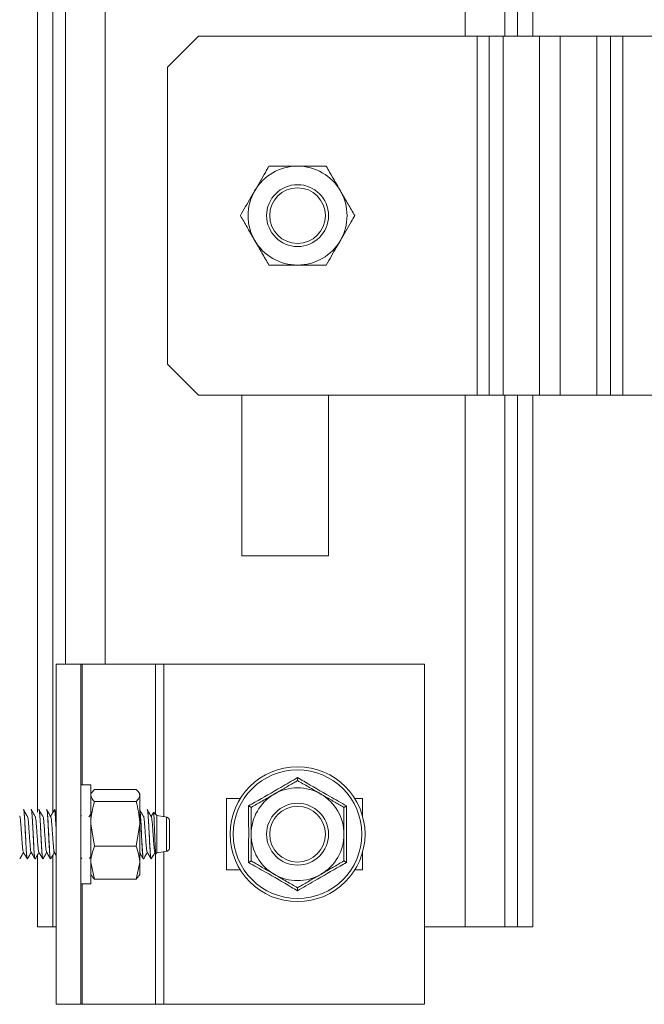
# Model space of a CAD drawing. Header units: millimetres. Extents: x -480 to 1549, y -2911 to -293.
# Tile 69 of 106: x 788 to 889, y -1381 to -1221. Entities that reach past the tile are written whole.
import ezdxf

# ---------------------------------------------------------------- set-up
doc = ezdxf.new("R2010")
doc.units = ezdxf.units.MM

msp = doc.modelspace()

# ---------------------------------------------------------------- linework, layer by layer
at = {"color": 7, "linetype": 'Continuous', "lineweight": 15}
for p, q in [((790.84, -468.1), (790.84, -1349.54)), ((870.84, -782.1), (870.84, -1224.1)), ((816.84, -1224.1), (811.84, -1229.1)), ((861.84, -1224.1), (816.84, -1224.1)), ((861.84, -1282.1), (861.84, -1224.1)), ((863.81, -1224.1), (861.84, -1224.1)), ((863.81, -1282.1), (863.81, -1224.1)), ((866.04, -1224.1), (863.81, -1224.1)), ((866.04, -1282.1), (866.04, -1224.1)), ((866.04, -1224.1), (871.95, -1224.1)), ((871.95, -1224.1), (871.95, -1282.1)), ((871.95, -1224.1), (875.27, -1224.1)), ((875.27, -1224.1), (875.27, -1282.1)), ((875.27, -1224.1), (881.18, -1224.1)), ((881.18, -1224.1), (881.18, -1282.1)), ((881.18, -1224.1), (883.4, -1224.1)), ((883.4, -1224.1), (883.4, -1282.1)), ((885.37, -1224.1), (883.4, -1224.1)), ((885.37, -1282.1), (885.37, -1224.1)), ((973.7, -1224.1), (885.37, -1224.1)), ((811.84, -1229.1), (811.84, -1277.1)), ((811.84, -1277.1), (816.84, -1282.1)), ((816.84, -1282.1), (861.84, -1282.1)), ((823.84, -1282.1), (823.84, -1308.1)), ((837.84, -1308.1), (837.84, -1282.1)), ((861.84, -1282.1), (863.81, -1282.1)), ((863.81, -1282.1), (866.04, -1282.1)), ((871.95, -1282.1), (866.04, -1282.1)), ((870.84, -1282.1), (870.84, -1368.1)), ((875.27, -1282.1), (871.95, -1282.1)), ((881.18, -1282.1), (875.27, -1282.1)), ((883.4, -1282.1), (881.18, -1282.1)), ((883.4, -1282.1), (885.37, -1282.1)), ((885.37, -1282.1), (973.7, -1282.1)), ((823.84, -1308.1), (837.84, -1308.1)), ((793.84, -1380.6), (793.84, -1325.6)), ((793.84, -1325.6), (797.84, -1325.6)), ((797.84, -1380.6), (797.84, -1325.6)), ((798.04, -1325.6), (797.84, -1325.6)), ((798.04, -1325.6), (809.91, -1325.6)), ((811.21, -1325.6), (809.91, -1325.6)), ((853.34, -1325.6), (811.21, -1325.6)), ((853.34, -1380.6), (853.34, -1325.6)), ((799.44, -1345.1), (797.84, -1345.1)), ((799.44, -1345.1), (799.44, -1357.28)), ((799.58, -1346.37), (799.44, -1346.6)), ((799.62, -1346.37), (800.02, -1345.85)), ((800.02, -1345.85), (806.76, -1345.85)), ((807.34, -1346.6), (807.21, -1346.37)), ((800.02, -1347.8), (806.76, -1347.8)), ((807.34, -1346.82), (807.34, -1346.6)), ((807.34, -1346.82), (807.34, -1351.42)), ((821.34, -1347.35), (821.34, -1358.85)), ((823.58, -1347.35), (821.34, -1347.35)), ((843.34, -1347.35), (842.1, -1347.35)), ((843.34, -1350.17), (843.34, -1347.35)), ((788.57, -1349.1), (788.56, -1349.1)), ((789.82, -1349.1), (789.81, -1349.1)), ((791.07, -1349.1), (791.06, -1349.1)), ((792.32, -1349.1), (792.31, -1349.1)), ((793.84, -1349.62), (793.55, -1349.12)), ((793.57, -1349.1), (793.56, -1349.1)), ((808.57, -1349.1), (808.56, -1349.1)), ((809.54, -1349.55), (809.52, -1349.7)), ((810.13, -1350.1), (809.58, -1349.55)), ((797.92, -1350.18), (797.84, -1350.05)), ((811.8, -1350.35), (810.13, -1350.1)), ((810.13, -1356.1), (810.13, -1350.1)), ((812.13, -1350.84), (812.13, -1355.34)), ((800.02, -1355.05), (799.44, -1351.42)), ((806.76, -1355.05), (807.34, -1351.42)), ((807.34, -1351.42), (807.34, -1357.7)), ((793.54, -1356), (793.84, -1356.52)), ((800.02, -1355.05), (806.76, -1355.05)), ((809.79, -1356), (809.92, -1356.23)), ((809.97, -1356.26), (810.13, -1356.1)), ((810.13, -1356.1), (811.81, -1355.85)), ((843.34, -1358.85), (843.34, -1356.02)), ((789.18, -1357.1), (789.19, -1357.1)), ((790.43, -1357.1), (790.44, -1357.1)), ((790.84, -1356.42), (790.84, -1368.1)), ((791.68, -1357.1), (791.69, -1357.1)), ((792.93, -1357.1), (792.94, -1357.1)), ((797.84, -1356.95), (797.92, -1357.08)), ((797.96, -1357.09), (798, -1357.02)), ((799.23, -1357.04), (799.44, -1356.68)), ((799.44, -1357.28), (799.44, -1361.1)), ((800.02, -1360.35), (799.44, -1357.7)), ((806.76, -1360.35), (807.34, -1357.7)), ((807.34, -1357.7), (807.34, -1359.6)), ((807.93, -1357.1), (807.94, -1357.1)), ((809.13, -1356.96), (809.13, -1356.9)), ((809.15, -1357.03), (809.13, -1356.96)), ((809.16, -1357.06), (809.29, -1356.94)), ((821.34, -1358.85), (823.58, -1358.85)), ((842.1, -1358.85), (843.34, -1358.85)), ((799.44, -1359.6), (799.58, -1359.83)), ((800.02, -1360.35), (806.76, -1360.35)), ((807.21, -1359.83), (807.34, -1359.6)), ((797.84, -1361.1), (799.44, -1361.1)), ((790.84, -1368.1), (793.3, -1368.1)), ((793.3, -1368.1), (793.84, -1368.1)), ((853.34, -1368.1), (859.93, -1368.1)), ((859.93, -1368.1), (866.33, -1368.1)), ((866.33, -1368.1), (868.38, -1368.1)), ((868.38, -1368.1), (870.84, -1368.1)), ((793.84, -1380.6), (797.84, -1380.6)), ((797.84, -1380.6), (798.04, -1380.6)), ((809.91, -1380.6), (798.04, -1380.6)), ((809.91, -1380.6), (811.21, -1380.6)), ((811.21, -1380.6), (853.34, -1380.6))]:
    msp.add_line(p, q, dxfattribs=at)
at = {"color": 8, "linetype": 'Continuous', "lineweight": 15}
for p, q in [((793.3, -468.1), (793.3, -1349.6)), ((795.35, -468.1), (795.35, -1325.6)), ((801.75, -578.1), (801.75, -1325.6)), ((859.93, -782.1), (859.93, -1224.1)), ((866.33, -782.1), (866.33, -1224.1)), ((868.38, -782.1), (868.38, -1224.1)), ((859.93, -1282.1), (859.93, -1368.1)), ((866.33, -1282.1), (866.33, -1368.1)), ((868.38, -1282.1), (868.38, -1368.1)), ((798.04, -1345.1), (798.04, -1325.6)), ((809.91, -1325.6), (809.91, -1349.88)), ((811.21, -1350.26), (811.21, -1325.6)), ((811.21, -1380.6), (811.21, -1355.94)), ((793.3, -1356.49), (793.3, -1368.1)), ((809.91, -1356.25), (809.91, -1380.6)), ((798.04, -1380.6), (798.04, -1361.1))]:
    msp.add_line(p, q, dxfattribs=at)
at = {"color": 7, "linetype": 'Continuous', "lineweight": 15, "flags": 128}
msp.add_lwpolyline([(807.31, -1349.13), (807.33, -1349.13), (807.36, -1349.22), (807.4, -1349.5), (807.46, -1350.2), (807.47, -1350.4), (807.48, -1350.51), (807.48, -1350.53), (807.48, -1350.54), (807.48, -1350.54), (807.48, -1350.54), (807.48, -1350.54), (807.48, -1350.54), (807.48, -1350.54), (807.48, -1350.54), (807.48, -1350.54), (807.48, -1350.54), (807.48, -1350.54), (807.48, -1350.56), (807.5, -1350.85), (807.58, -1352.22), (807.63, -1353.33), (807.68, -1354.23), (807.75, -1355.51), (807.8, -1356.21), (807.82, -1356.48), (807.86, -1356.83), (807.92, -1357.09), (807.93, -1357.09)], dxfattribs=at)
at = {"color": 7, "linetype": 'Continuous', "lineweight": 15}
for centre, radius in [((832.84, -1253.1), 5), ((832.84, -1253.1), 4.5), ((832.84, -1353.1), 10.9), ((832.84, -1353.1), 10.39), ((832.84, -1353.1), 5), ((832.84, -1353.1), 4.5)]:
    msp.add_circle(centre, radius, dxfattribs=at)
for centre, radius, start, end in [((832.84, -1253.1), 8, 90, 150), ((832.84, -1253.1), 8, 30, 90), ((832.84, -1253.1), 8, 150, 210), ((832.84, -1253.1), 8, 330, 30), ((832.84, -1253.1), 8, 210, 270), ((832.84, -1253.1), 8, 270, 330), ((832.84, -1353.1), 7.5, 60, 120), ((832.84, -1353.1), 7.5, 120, 180), ((832.84, -1353.1), 7.5, 0, 60), ((811.63, -1350.84), 0.5, 360, 86.6452), ((832.84, -1353.1), 7.5, 180, 240), ((832.84, -1353.1), 7.5, 300, 0), ((811.63, -1355.36), 0.5, 274.1562, 0.02), ((832.84, -1353.1), 7.5, 240, 300)]:
    msp.add_arc(centre, radius, start, end, dxfattribs=at)
for points, knots in [([(828.22, -1245.1), (828.03, -1245.43), (827.28, -1246.74), (826.49, -1248.09), (825.91, -1249.1)], [0, 0, 0, 0, 0.257559, 1, 1, 1, 1]), ([(828.22, -1245.1), (828.97, -1245.1), (830.49, -1245.1), (832.05, -1245.1), (832.84, -1245.1)], [0, 0, 0, 0, 0.495458, 1, 1, 1, 1]), ([(832.84, -1245.1), (832.95, -1245.1), (833.78, -1245.1), (835.34, -1245.1), (836.75, -1245.1), (837.46, -1245.1)], [0, 0, 0, 0, 0.070087, 0.530783, 1, 1, 1, 1]), ([(837.46, -1245.1), (837.84, -1245.75), (838.59, -1247.06), (839.38, -1248.41), (839.77, -1249.1)], [0, 0, 0, 0, 0.495462, 1, 1, 1, 1]), ([(825.91, -1249.1), (825.7, -1249.46), (824.92, -1250.82), (824.16, -1252.13), (823.6, -1253.1)], [0, 0, 0, 0, 0.268633, 1, 1, 1, 1]), ([(839.77, -1249.1), (839.82, -1249.19), (840.24, -1249.91), (841.02, -1251.26), (841.72, -1252.48), (842.08, -1253.1)], [0, 0, 0, 0, 0.070086, 0.530786, 1, 1, 1, 1]), ([(825.91, -1257.1), (825.86, -1257), (825.44, -1256.29), (824.66, -1254.93), (823.96, -1253.71), (823.6, -1253.1)], [0, 0, 0, 0, 0.070086, 0.530775, 1, 1, 1, 1]), ([(842.08, -1253.1), (841.89, -1253.43), (841.13, -1254.74), (840.35, -1256.09), (839.77, -1257.1)], [0, 0, 0, 0, 0.257548, 1, 1, 1, 1]), ([(828.22, -1261.1), (827.85, -1260.45), (827.09, -1259.14), (826.31, -1257.78), (825.91, -1257.1)], [0, 0, 0, 0, 0.495462, 1, 1, 1, 1]), ([(839.77, -1257.1), (839.56, -1257.46), (838.78, -1258.82), (838.02, -1260.13), (837.46, -1261.1)], [0, 0, 0, 0, 0.268633, 1, 1, 1, 1]), ([(832.84, -1261.1), (832.73, -1261.1), (831.9, -1261.1), (830.34, -1261.1), (828.93, -1261.1), (828.22, -1261.1)], [0, 0, 0, 0, 0.070085, 0.530782, 1, 1, 1, 1]), ([(837.46, -1261.1), (836.71, -1261.1), (835.2, -1261.1), (833.63, -1261.1), (832.84, -1261.1)], [0, 0, 0, 0, 0.495457, 1, 1, 1, 1]), ([(824.92, -1348.52), (825.26, -1348.33), (826.98, -1347.36), (829.67, -1345.82), (831.94, -1344.48), (832.84, -1343.95)], [0, 0, 0, 0, 0.130524, 0.655232, 1, 1, 1, 1]), ([(829.09, -1346.6), (829.62, -1346.3), (830.69, -1345.68), (831.93, -1344.97), (832.64, -1344.56), (832.84, -1344.44)], [0, 0, 0, 0, 0.406294, 0.827273, 1, 1, 1, 1]), ([(832.84, -1344.44), (832.84, -1344.43), (832.84, -1344.42), (832.84, -1344.31), (832.84, -1344.16), (832.84, -1344.02), (832.84, -1343.95), (832.84, -1343.95)], [0, 0, 0, 0, 0.2361237, 0.4712583, 0.732221, 0.9938759, 1, 1, 1, 1]), ([(832.84, -1343.95), (833.18, -1344.15), (834.88, -1345.16), (837.56, -1346.71), (839.85, -1348.01), (840.76, -1348.52)], [0, 0, 0, 0, 0.130524, 0.655234, 1, 1, 1, 1]), ([(832.84, -1344.44), (833.42, -1344.77), (834.61, -1345.46), (835.91, -1346.21), (836.57, -1346.59), (836.59, -1346.6)], [0, 0, 0, 0, 0.48434, 0.986321, 1, 1, 1, 1]), ([(807.34, -1346.82), (807.33, -1346.73), (807.3, -1346.4), (806.99, -1346.08), (806.76, -1345.85)], [0, 0, 0, 0, 0.268634, 1, 1, 1, 1]), ([(800.02, -1347.8), (799.93, -1347.72), (799.59, -1347.4), (799.51, -1347.07), (799.44, -1346.82)], [0, 0, 0, 0, 0.25755, 1, 1, 1, 1]), ([(799.44, -1351.42), (799.44, -1351.34), (799.45, -1350.11), (799.75, -1348.91), (800.02, -1347.8)], [0, 0, 0, 0, 0.07022, 1, 1, 1, 1]), ([(806.76, -1347.8), (806.85, -1347.72), (807.19, -1347.4), (807.28, -1347.07), (807.34, -1346.82)], [0, 0, 0, 0, 0.2575506, 1, 1, 1, 1]), ([(807.34, -1351.42), (807.34, -1351.34), (807.33, -1350.11), (807.04, -1348.91), (806.76, -1347.8)], [0, 0, 0, 0, 0.07022, 1, 1, 1, 1]), ([(825.34, -1348.77), (825.92, -1348.43), (827.11, -1347.75), (828.41, -1347), (829.07, -1346.61), (829.09, -1346.6)], [0, 0, 0, 0, 0.484343, 0.986327, 1, 1, 1, 1]), ([(836.59, -1346.6), (837.12, -1346.91), (838.19, -1347.52), (839.43, -1348.24), (840.14, -1348.65), (840.34, -1348.77)], [0, 0, 0, 0, 0.406289, 0.827272, 1, 1, 1, 1]), ([(789.17, -1350.18), (789.07, -1350.01), (788.86, -1349.65), (788.65, -1349.3), (788.55, -1349.12)], [0, 0, 0, 0, 0.499906, 1, 1, 1, 1]), ([(788.56, -1349.13), (788.57, -1349.13), (788.6, -1349.13), (788.66, -1349.51), (788.71, -1350.19), (788.77, -1351.13), (788.83, -1352.23), (788.89, -1353.4), (788.94, -1354.55), (789, -1355.58), (789.06, -1356.4), (789.12, -1356.91), (789.16, -1357.14), (789.18, -1357.08), (789.18, -1357.08)], [0, 0, 0, 0, 0.058926, 0.153688, 0.246031, 0.338108, 0.431321, 0.524845, 0.616173, 0.708952, 0.803609, 0.894239, 0.986817, 1, 1, 1, 1]), ([(789.21, -1357.06), (789.21, -1357.08), (789.18, -1357.15), (789.15, -1357.01), (789.08, -1356.55), (789.01, -1355.57), (788.94, -1354.33), (788.89, -1353.31), (788.84, -1352.29), (788.77, -1350.99), (788.69, -1349.71), (788.61, -1348.99), (788.57, -1349.15), (788.57, -1349.17)], [0, 0, 0, 0, 0.019639, 0.098715, 0.179366, 0.336613, 0.417237, 0.496996, 0.575797, 0.656379, 0.81371, 0.972954, 1, 1, 1, 1]), ([(790.42, -1350.18), (790.32, -1350.01), (790.11, -1349.65), (789.9, -1349.3), (789.8, -1349.12)], [0, 0, 0, 0, 0.499906, 1, 1, 1, 1]), ([(789.81, -1349.11), (789.81, -1349.11), (789.83, -1349.05), (789.87, -1349.26), (789.93, -1349.75), (789.98, -1350.42), (790.01, -1351.01), (790.05, -1351.66), (790.1, -1352.65), (790.16, -1353.87), (790.22, -1354.97), (790.27, -1355.87), (790.33, -1356.61), (790.38, -1357.05), (790.42, -1357.06), (790.43, -1357.07)], [0, 0, 0, 0, 0.0071, 0.097134, 0.191154, 0.292164, 0.320219, 0.363813, 0.470168, 0.559527, 0.653127, 0.745242, 0.821527, 0.936223, 1, 1, 1, 1]), ([(790.46, -1356.96), (790.45, -1357.01), (790.4, -1357.2), (790.31, -1356.41), (790.21, -1354.81), (790.11, -1352.72), (790.01, -1350.73), (789.93, -1349.58), (789.86, -1349.14), (789.83, -1349.13), (789.82, -1349.12)], [0, 0, 0, 0, 0.064624, 0.224219, 0.381963, 0.540022, 0.699538, 0.85714, 0.937854, 1, 1, 1, 1]), ([(791.67, -1350.18), (791.57, -1350.01), (791.36, -1349.65), (791.15, -1349.3), (791.05, -1349.12)], [0, 0, 0, 0, 0.4999025, 1, 1, 1, 1]), ([(791.06, -1349.14), (791.07, -1349.13), (791.09, -1349.1), (791.14, -1349.41), (791.2, -1350.01), (791.25, -1350.89), (791.32, -1351.97), (791.37, -1352.99), (791.4, -1353.67), (791.44, -1354.45), (791.49, -1355.35), (791.55, -1356.26), (791.61, -1356.84), (791.65, -1357.1), (791.68, -1357.07), (791.68, -1357.07)], [0, 0, 0, 0, 0.041085, 0.136931, 0.227099, 0.306298, 0.419363, 0.504198, 0.549576, 0.58376, 0.693586, 0.781743, 0.877307, 0.967788, 1, 1, 1, 1]), ([(791.71, -1356.98), (791.69, -1357.01), (791.65, -1357.08), (791.59, -1356.58), (791.54, -1355.96), (791.49, -1355.14), (791.42, -1353.89), (791.35, -1352.46), (791.28, -1351.19), (791.23, -1350.35), (791.18, -1349.7), (791.13, -1349.18), (791.09, -1349.2), (791.07, -1349.22)], [0, 0, 0, 0, 0.108658, 0.189169, 0.268282, 0.347365, 0.427877, 0.584807, 0.665305, 0.74477, 0.823533, 0.903999, 1, 1, 1, 1]), ([(792.92, -1350.18), (792.82, -1350.01), (792.61, -1349.65), (792.4, -1349.3), (792.3, -1349.12)], [0, 0, 0, 0, 0.499904, 1, 1, 1, 1]), ([(792.31, -1349.12), (792.32, -1349.13), (792.36, -1349.16), (792.42, -1349.61), (792.47, -1350.38), (792.53, -1351.3), (792.59, -1352.35), (792.64, -1353.49), (792.7, -1354.67), (792.76, -1355.66), (792.81, -1356.47), (792.88, -1357), (792.92, -1357.06), (792.93, -1357.09)], [0, 0, 0, 0, 0.070286, 0.175161, 0.266595, 0.355902, 0.439276, 0.529056, 0.623594, 0.726303, 0.801944, 0.911606, 1, 1, 1, 1]), ([(792.94, -1357.03), (792.92, -1356.99), (792.85, -1356.9), (792.77, -1355.64), (792.67, -1353.97), (792.59, -1352.2), (792.5, -1350.53), (792.41, -1349.29), (792.35, -1349.21), (792.32, -1349.17)], [0, 0, 0, 0, 0.134769, 0.294931, 0.433042, 0.5688, 0.706894, 0.867086, 1, 1, 1, 1]), ([(793.5, -1349.27), (793.4, -1349.45), (793.19, -1349.79), (792.98, -1350.14), (792.88, -1350.31)], [0, 0, 0, 0, 0.500072, 1, 1, 1, 1]), ([(793.56, -1349.13), (793.56, -1349.12), (793.59, -1349.07), (793.63, -1349.32), (793.69, -1349.86), (793.74, -1350.7), (793.8, -1351.62), (793.83, -1352.26), (793.84, -1352.51)], [0, 0, 0, 0, 0.0462186, 0.2539387, 0.4559229, 0.6555494, 0.8684237, 1, 1, 1, 1]), ([(793.84, -1352.34), (793.82, -1351.9), (793.76, -1350.79), (793.68, -1349.62), (793.61, -1349.04), (793.57, -1349.14), (793.57, -1349.16)], [0, 0, 0, 0, 0.244363, 0.610517, 0.926431, 1, 1, 1, 1]), ([(799.62, -1349.49), (799.56, -1349.59), (799.4, -1349.86), (799.23, -1350.14), (799.13, -1350.31)], [0, 0, 0, 0, 0.370427, 1, 1, 1, 1]), ([(807.92, -1350.18), (807.82, -1350.01), (807.62, -1349.66), (807.41, -1349.32), (807.32, -1349.15)], [0, 0, 0, 0, 0.516355, 1, 1, 1, 1]), ([(807.96, -1356.99), (807.95, -1357.03), (807.9, -1357.18), (807.82, -1356.44), (807.72, -1354.94), (807.63, -1353.12), (807.55, -1351.39), (807.46, -1349.95), (807.39, -1349.13), (807.35, -1349.19), (807.34, -1349.2)], [0, 0, 0, 0, 0.065365, 0.229473, 0.391594, 0.530451, 0.669181, 0.807269, 0.971185, 1, 1, 1, 1]), ([(809.17, -1350.18), (809.07, -1350.01), (808.86, -1349.65), (808.65, -1349.3), (808.55, -1349.12)], [0, 0, 0, 0, 0.499906, 1, 1, 1, 1]), ([(808.56, -1349.1), (808.57, -1349.13), (808.61, -1349.18), (808.67, -1349.66), (808.73, -1350.44), (808.79, -1351.44), (808.84, -1352.54), (808.9, -1353.74), (808.96, -1354.88), (809.02, -1355.84), (809.07, -1356.57), (809.11, -1356.82), (809.13, -1356.96)], [0, 0, 0, 0, 0.086967, 0.198508, 0.29826, 0.397525, 0.503532, 0.594508, 0.708437, 0.809044, 0.897418, 1, 1, 1, 1]), ([(809.13, -1356.9), (809.12, -1356.8), (809.07, -1356.5), (809.01, -1355.51), (808.92, -1353.91), (808.83, -1352.04), (808.73, -1350.31), (808.64, -1349.22), (808.59, -1349.18), (808.57, -1349.16)], [0, 0, 0, 0, 0.070789, 0.221741, 0.37522, 0.526074, 0.705793, 0.884495, 1, 1, 1, 1]), ([(809.5, -1349.69), (809.48, -1349.72), (809.36, -1349.93), (809.23, -1350.14), (809.13, -1350.31)], [0, 0, 0, 0, 0.167413, 1, 1, 1, 1]), ([(809.94, -1356.22), (809.94, -1356.22), (809.91, -1356.2), (809.88, -1355.78), (809.84, -1355.04), (809.79, -1354.05), (809.75, -1352.93), (809.71, -1351.8), (809.67, -1350.78), (809.63, -1350.02), (809.59, -1349.58), (809.57, -1349.58), (809.56, -1349.58)], [0, 0, 0, 0, 0.054238, 0.160052, 0.266279, 0.374113, 0.483621, 0.593524, 0.706302, 0.819016, 0.934325, 1, 1, 1, 1]), ([(824.92, -1357.67), (824.92, -1357.28), (824.94, -1355.3), (824.95, -1352.2), (824.93, -1349.57), (824.92, -1348.52)], [0, 0, 0, 0, 0.130526, 0.655237, 1, 1, 1, 1]), ([(825.34, -1348.77), (825.34, -1348.76), (825.32, -1348.76), (825.23, -1348.7), (825.1, -1348.63), (824.98, -1348.56), (824.92, -1348.52), (824.92, -1348.52)], [0, 0, 0, 0, 0.2361127, 0.4712471, 0.7322316, 0.9938606, 1, 1, 1, 1]), ([(825.34, -1348.77), (825.34, -1349.13), (825.34, -1350.51), (825.34, -1352), (825.34, -1353.1)], [0, 0, 0, 0, 0.266137, 1, 1, 1, 1]), ([(840.76, -1348.52), (840.76, -1348.52), (840.7, -1348.56), (840.59, -1348.63), (840.45, -1348.7), (840.36, -1348.76), (840.35, -1348.76), (840.34, -1348.77)], [0, 0, 0, 0, 0.006143, 0.267768, 0.528753, 0.763889, 1, 1, 1, 1]), ([(840.34, -1348.77), (840.34, -1349.13), (840.34, -1350.51), (840.34, -1352), (840.34, -1353.1)], [0, 0, 0, 0, 0.266137, 1, 1, 1, 1]), ([(840.76, -1348.52), (840.76, -1348.92), (840.74, -1350.9), (840.73, -1353.99), (840.75, -1356.63), (840.76, -1357.67)], [0, 0, 0, 0, 0.130526, 0.65523, 1, 1, 1, 1]), ([(788.54, -1356), (788.52, -1355.95), (788.48, -1355.83), (788.42, -1355.35), (788.36, -1354.67), (788.3, -1353.85), (788.24, -1352.96), (788.18, -1352.08), (788.12, -1351.29), (788.06, -1350.67), (788, -1350.28), (787.95, -1350.13), (787.93, -1350.2), (787.92, -1350.21)], [0, 0, 0, 0, 0.093421, 0.190952, 0.287051, 0.385255, 0.481553, 0.578832, 0.676741, 0.772637, 0.870721, 0.967584, 1, 1, 1, 1]), ([(789.79, -1355.98), (789.78, -1355.95), (789.74, -1355.89), (789.69, -1355.5), (789.63, -1354.88), (789.57, -1354.08), (789.51, -1353.2), (789.45, -1352.31), (789.39, -1351.49), (789.33, -1350.82), (789.27, -1350.36), (789.21, -1350.14), (789.18, -1350.2), (789.17, -1350.22)], [0, 0, 0, 0, 0.065888, 0.163943, 0.259842, 0.357832, 0.455006, 0.551429, 0.649637, 0.74569, 0.843337, 0.940993, 1, 1, 1, 1]), ([(791.04, -1355.97), (791.03, -1355.97), (791, -1355.94), (790.95, -1355.63), (790.9, -1355.07), (790.83, -1354.31), (790.77, -1353.45), (790.72, -1352.55), (790.65, -1351.7), (790.59, -1350.98), (790.53, -1350.46), (790.47, -1350.17), (790.44, -1350.19), (790.42, -1350.2)], [0, 0, 0, 0, 0.038561, 0.136778, 0.232985, 0.330406, 0.428241, 0.524177, 0.622318, 0.719029, 0.815891, 0.913991, 1, 1, 1, 1]), ([(792.29, -1355.99), (792.29, -1355.99), (792.27, -1355.99), (792.22, -1355.74), (792.16, -1355.25), (792.1, -1354.53), (792.04, -1353.69), (791.98, -1352.79), (791.92, -1351.92), (791.86, -1351.16), (791.8, -1350.57), (791.74, -1350.24), (791.7, -1350.12), (791.67, -1350.19), (791.67, -1350.2)], [0, 0, 0, 0, 0.011539, 0.109829, 0.20708, 0.303878, 0.402297, 0.498515, 0.596502, 0.694274, 0.790629, 0.889083, 0.985626, 1, 1, 1, 1]), ([(793.54, -1355.99), (793.52, -1355.95), (793.49, -1355.85), (793.43, -1355.4), (793.37, -1354.74), (793.31, -1353.92), (793.25, -1353.03), (793.19, -1352.15), (793.12, -1351.35), (793.07, -1350.71), (793, -1350.3), (792.96, -1350.13), (792.93, -1350.2), (792.92, -1350.22)], [0, 0, 0, 0, 0.084723, 0.182459, 0.278441, 0.376615, 0.473163, 0.570184, 0.668226, 0.764115, 0.8621, 0.95925, 1, 1, 1, 1]), ([(808.54, -1355.97), (808.53, -1355.95), (808.5, -1355.91), (808.44, -1355.54), (808.38, -1354.93), (808.32, -1354.14), (808.26, -1353.27), (808.2, -1352.37), (808.14, -1351.55), (808.08, -1350.86), (808.02, -1350.38), (807.97, -1350.15), (807.93, -1350.19), (807.92, -1350.21)], [0, 0, 0, 0, 0.058737, 0.156868, 0.252799, 0.350675, 0.448058, 0.544308, 0.642532, 0.738703, 0.83618, 0.933986, 1, 1, 1, 1]), ([(809.79, -1355.97), (809.78, -1355.97), (809.76, -1355.96), (809.71, -1355.66), (809.65, -1355.11), (809.59, -1354.37), (809.53, -1353.51), (809.47, -1352.61), (809.41, -1351.76), (809.35, -1351.03), (809.29, -1350.49), (809.23, -1350.17), (809.19, -1350.18), (809.17, -1350.19)], [0, 0, 0, 0, 0.031476, 0.129678, 0.226042, 0.323262, 0.421212, 0.517107, 0.61517, 0.712117, 0.808733, 0.906889, 1, 1, 1, 1]), ([(825.34, -1353.1), (825.34, -1353.2), (825.34, -1354.41), (825.34, -1355.89), (825.34, -1357.17), (825.34, -1357.43)], [0, 0, 0, 0, 0.066694, 0.814104, 1, 1, 1, 1]), ([(840.34, -1353.1), (840.34, -1353.2), (840.34, -1354.41), (840.34, -1355.89), (840.34, -1357.17), (840.34, -1357.43)], [0, 0, 0, 0, 0.066694, 0.814104, 1, 1, 1, 1]), ([(787.96, -1357.09), (788.06, -1356.91), (788.26, -1356.56), (788.47, -1356.21), (788.56, -1356.04)], [0, 0, 0, 0, 0.517518, 1, 1, 1, 1]), ([(788.54, -1356), (788.64, -1356.18), (788.85, -1356.54), (789.06, -1356.9), (789.17, -1357.08)], [0, 0, 0, 0, 0.499751, 1, 1, 1, 1]), ([(789.21, -1357.09), (789.31, -1356.91), (789.51, -1356.56), (789.72, -1356.21), (789.81, -1356.04)], [0, 0, 0, 0, 0.517518, 1, 1, 1, 1]), ([(789.79, -1356), (789.89, -1356.18), (790.1, -1356.54), (790.31, -1356.9), (790.42, -1357.08)], [0, 0, 0, 0, 0.49975, 1, 1, 1, 1]), ([(790.46, -1357.09), (790.56, -1356.91), (790.76, -1356.56), (790.97, -1356.21), (791.06, -1356.04)], [0, 0, 0, 0, 0.517518, 1, 1, 1, 1]), ([(791.04, -1356), (791.14, -1356.18), (791.35, -1356.54), (791.56, -1356.9), (791.67, -1357.08)], [0, 0, 0, 0, 0.499753, 1, 1, 1, 1]), ([(791.71, -1357.09), (791.81, -1356.91), (792.01, -1356.56), (792.22, -1356.21), (792.31, -1356.04)], [0, 0, 0, 0, 0.517518, 1, 1, 1, 1]), ([(792.29, -1356), (792.39, -1356.18), (792.6, -1356.54), (792.81, -1356.9), (792.92, -1357.08)], [0, 0, 0, 0, 0.499753, 1, 1, 1, 1]), ([(792.96, -1357.09), (793.06, -1356.91), (793.26, -1356.56), (793.47, -1356.21), (793.56, -1356.04)], [0, 0, 0, 0, 0.517521, 1, 1, 1, 1]), ([(799.44, -1357.7), (799.44, -1357.64), (799.45, -1356.74), (799.75, -1355.87), (800.02, -1355.05)], [0, 0, 0, 0, 0.070218, 1, 1, 1, 1]), ([(807.34, -1357.7), (807.34, -1357.64), (807.33, -1356.74), (807.04, -1355.87), (806.76, -1355.05)], [0, 0, 0, 0, 0.070218, 1, 1, 1, 1]), ([(807.29, -1356), (807.39, -1356.18), (807.6, -1356.54), (807.81, -1356.9), (807.92, -1357.08)], [0, 0, 0, 0, 0.499753, 1, 1, 1, 1]), ([(807.96, -1357.09), (808.06, -1356.91), (808.26, -1356.56), (808.47, -1356.21), (808.56, -1356.04)], [0, 0, 0, 0, 0.517518, 1, 1, 1, 1]), ([(808.54, -1356), (808.64, -1356.18), (808.85, -1356.54), (809.06, -1356.9), (809.17, -1357.08)], [0, 0, 0, 0, 0.499753, 1, 1, 1, 1]), ([(809.33, -1356.87), (809.4, -1356.76), (809.56, -1356.49), (809.72, -1356.21), (809.81, -1356.04)], [0, 0, 0, 0, 0.3907827, 1, 1, 1, 1]), ([(797.84, -1356.66), (797.85, -1356.7), (797.87, -1356.95), (797.9, -1357.1), (797.93, -1357.07), (797.93, -1357.06)], [0, 0, 0, 0, 0.135404, 0.752728, 1, 1, 1, 1]), ([(809.13, -1356.9), (809.18, -1356.98), (809.24, -1357.07), (809.31, -1356.89), (809.32, -1356.86)], [0, 0, 0, 0, 0.841171, 1, 1, 1, 1]), ([(825.34, -1357.43), (825.34, -1357.43), (825.32, -1357.44), (825.23, -1357.49), (825.1, -1357.57), (824.98, -1357.64), (824.92, -1357.67), (824.92, -1357.67)], [0, 0, 0, 0, 0.236118, 0.47125, 0.732233, 0.993861, 1, 1, 1, 1]), ([(832.84, -1362.25), (832.5, -1362.05), (830.8, -1361.04), (828.12, -1359.48), (825.83, -1358.19), (824.92, -1357.67)], [0, 0, 0, 0, 0.130521, 0.655232, 1, 1, 1, 1]), ([(829.09, -1359.59), (828.57, -1359.29), (827.5, -1358.67), (826.26, -1357.96), (825.55, -1357.55), (825.34, -1357.43)], [0, 0, 0, 0, 0.406294, 0.827273, 1, 1, 1, 1]), ([(840.76, -1357.67), (840.42, -1357.87), (838.7, -1358.84), (836.01, -1360.38), (833.74, -1361.71), (832.84, -1362.25)], [0, 0, 0, 0, 0.130521, 0.655234, 1, 1, 1, 1]), ([(840.34, -1357.43), (839.76, -1357.76), (838.57, -1358.45), (837.27, -1359.2), (836.61, -1359.58), (836.59, -1359.59)], [0, 0, 0, 0, 0.484339, 0.986321, 1, 1, 1, 1]), ([(840.76, -1357.67), (840.76, -1357.67), (840.7, -1357.64), (840.59, -1357.57), (840.45, -1357.49), (840.36, -1357.44), (840.35, -1357.43), (840.34, -1357.43)], [0, 0, 0, 0, 0.006143, 0.267767, 0.528749, 0.763884, 1, 1, 1, 1]), ([(800.02, -1360.35), (799.93, -1360.27), (799.74, -1360.1), (799.68, -1359.92), (799.65, -1359.82)], [0, 0, 0, 0, 0.473932, 1, 1, 1, 1]), ([(806.76, -1360.35), (806.85, -1360.27), (807.05, -1360.1), (807.11, -1359.92), (807.14, -1359.82)], [0, 0, 0, 0, 0.4739328, 1, 1, 1, 1]), ([(832.84, -1361.76), (832.26, -1361.42), (831.07, -1360.74), (829.77, -1359.99), (829.11, -1359.6), (829.09, -1359.59)], [0, 0, 0, 0, 0.48434, 0.98632, 1, 1, 1, 1]), ([(836.59, -1359.59), (836.07, -1359.9), (835, -1360.51), (833.76, -1361.23), (833.05, -1361.64), (832.84, -1361.76)], [0, 0, 0, 0, 0.406293, 0.827272, 1, 1, 1, 1]), ([(832.84, -1362.25), (832.84, -1362.24), (832.84, -1362.17), (832.84, -1362.04), (832.84, -1361.89), (832.84, -1361.78), (832.84, -1361.77), (832.84, -1361.76)], [0, 0, 0, 0, 0.006124, 0.267723, 0.528743, 0.763883, 1, 1, 1, 1])]:
    msp.add_open_spline(points, degree=3, knots=knots, dxfattribs=at)
at = {"color": 8, "linetype": 'Continuous', "lineweight": 15}
msp.add_open_spline([(811.66, -1355.82), (811.66, -1355.82), (811.67, -1355.83), (811.68, -1355.5), (811.69, -1354.9), (811.69, -1354.09), (811.69, -1353.26), (811.69, -1352.42), (811.69, -1351.63), (811.68, -1350.91), (811.67, -1350.47), (811.66, -1350.29), (811.66, -1350.34), (811.66, -1350.34)], degree=3, knots=[0, 0, 0, 0, 0.068517, 0.174789, 0.280395, 0.386224, 0.491999, 0.566178, 0.672544, 0.780304, 0.889295, 0.998674, 1, 1, 1, 1], dxfattribs=at)

doc.saveas('drawing.dxf')
